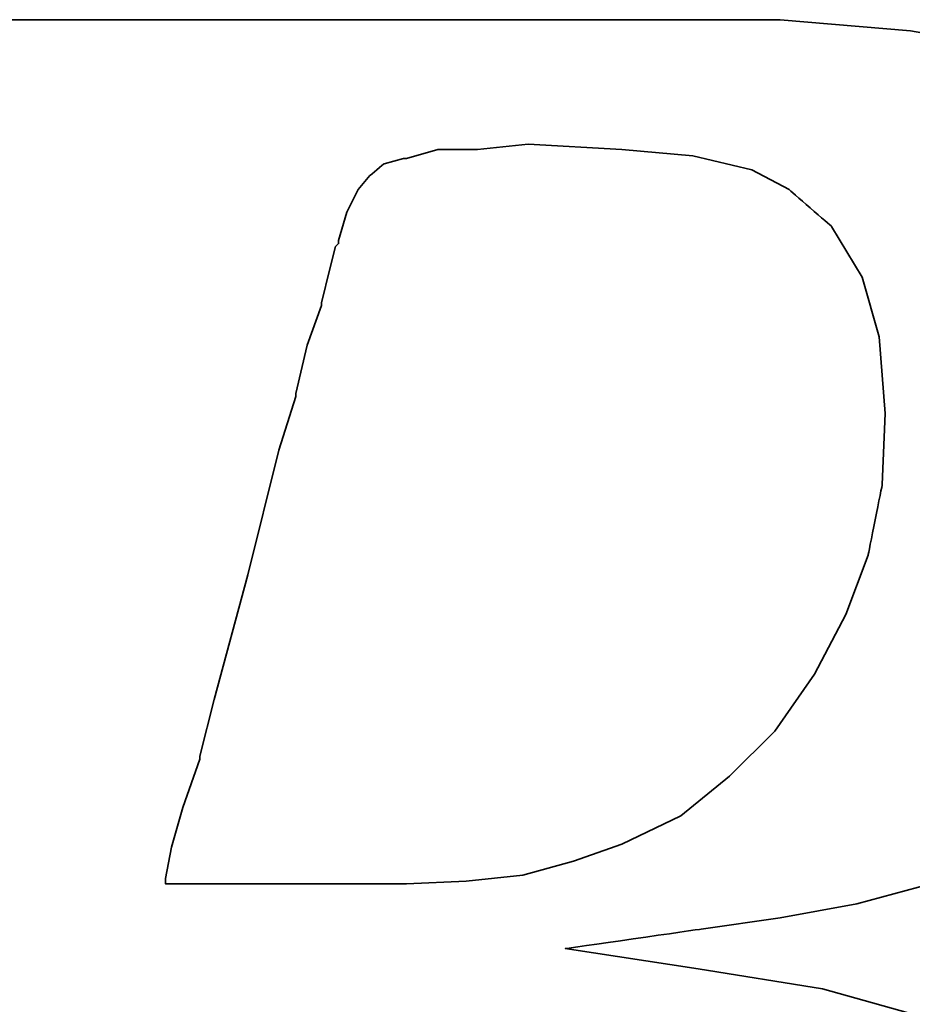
# Model space of a CAD drawing. Header units: millimetres. Extents: x 411 to 554, y 467 to 542.
# Tile 30 of 48: x 492.917 to 493.362, y 505.167 to 505.658. Entities that reach past the tile are written whole.
import ezdxf

# ---------------------------------------------------------------- set-up
doc = ezdxf.new("R2010")
doc.units = ezdxf.units.MM
doc.header["$LTSCALE"] = 0.1
doc.layers.add('DIM', color=4, linetype='CONTINUOUS')
doc.layers.add('layer 1', color=7, linetype='CONTINUOUS')

# ---------------------------------------------------------------- blocks, each defined once
blk = doc.blocks.new('TBI MOTION logo(完整正式版)')
at = {"layer": 'layer 1', "color": 22, "lineweight": 35}
for points, knots in [([(-64.65375, -6.86375), (-64.65375, -6.86375), (-64.84375, -7.29625), (-64.84375, -7.29625), (-64.84375, -7.29625), (-64.84375, -7.29625), (-64.86875, -7.34375), (-64.86875, -7.34375), (-64.86875, -7.34375), (-64.86875, -7.34375), (-64.86875, -7.36875), (-64.86875, -7.36875), (-64.86875, -7.36875), (-64.86875, -7.36875), (-65.15375, -7.65375), (-65.15375, -7.65375), (-65.15375, -7.65375), (-65.15375, -7.65375), (-65.17875, -7.65375), (-65.17875, -7.65375), (-65.17875, -7.65375), (-65.17875, -7.65375), (-65.20375, -7.67875), (-65.20375, -7.67875), (-65.20375, -7.67875), (-65.20375, -7.67875), (-65.58875, -7.87125), (-65.58875, -7.87125), (-65.58875, -7.87125), (-65.58875, -7.87125), (-65.63375, -7.87125), (-65.63375, -7.87125), (-65.63375, -7.87125), (-65.63375, -7.87125), (-65.65875, -7.89375), (-65.65875, -7.89375), (-65.65875, -7.89375), (-65.65875, -7.89375), (-66.09375, -7.94375), (-66.09375, -7.94375), (-66.09375, -7.94375), (-66.09375, -7.94375), (-66.11375, -7.94375), (-66.11375, -7.94375), (-66.11375, -7.94375), (-66.11375, -7.94375), (-66.16375, -7.94375), (-66.16375, -7.94375), (-66.16375, -7.94375), (-66.16375, -7.94375), (-66.30875, -7.94375), (-66.30875, -7.94375), (-66.30875, -7.94375), (-66.30875, -7.94375), (-66.69375, -7.94375), (-66.69375, -7.94375), (-66.69375, -7.94375), (-66.69375, -7.94375), (-67.07375, -7.94375), (-67.07375, -7.94375), (-67.07375, -7.94375), (-67.07375, -7.94375), (-67.12375, -7.94375), (-67.12375, -7.94375), (-67.12375, -7.94375), (-67.12375, -7.94375), (-67.12375, -7.96625), (-67.12375, -7.96625), (-67.12375, -7.96625), (-67.12375, -7.96625), (-67.14875, -7.99125), (-67.14875, -7.99125), (-67.14875, -7.99125), (-67.14875, -7.99125), (-67.24375, -8.34875), (-67.24375, -8.34875), (-67.24375, -8.34875), (-67.24375, -8.34875), (-67.31375, -8.68625), (-67.31375, -8.68625), (-67.31375, -8.68625), (-67.31375, -8.68625), (-67.26875, -8.68625), (-67.26875, -8.68625), (-67.26875, -8.68625), (-67.26875, -8.68625), (-67.07375, -8.68625), (-67.07375, -8.68625), (-67.07375, -8.68625), (-67.07375, -8.68625), (-66.54875, -8.68625), (-66.54875, -8.68625), (-66.54875, -8.68625), (-66.54875, -8.68625), (-65.82625, -8.68625), (-65.82625, -8.68625), (-65.82625, -8.68625), (-65.82625, -8.68625), (-65.01375, -8.68625), (-65.01375, -8.68625), (-65.01375, -8.68625), (-65.01375, -8.68625), (-64.05375, -8.68625), (-64.05375, -8.68625), (-64.05375, -8.68625), (-64.05375, -8.68625), (-62.08375, -8.68625), (-62.08375, -8.68625), (-62.08375, -8.68625), (-62.08375, -8.68625), (-60.06875, -8.68625), (-60.06875, -8.68625), (-60.06875, -8.68625), (-60.06875, -8.68625), (-59.10875, -8.68625), (-59.10875, -8.68625), (-59.10875, -8.68625), (-59.10875, -8.68625), (-58.29375, -8.68625), (-58.29375, -8.68625), (-58.29375, -8.68625), (-58.29375, -8.68625), (-57.57375, -8.68625), (-57.57375, -8.68625), (-57.57375, -8.68625), (-57.57375, -8.68625), (-57.04875, -8.68625), (-57.04875, -8.68625), (-57.04875, -8.68625), (-57.04875, -8.68625), (-56.85375, -8.68625), (-56.85375, -8.68625), (-56.85375, -8.68625), (-56.85375, -8.68625), (-56.70875, -8.68625), (-56.70875, -8.68625), (-56.70875, -8.68625), (-56.70875, -8.68625), (-56.61375, -8.68625), (-56.61375, -8.68625), (-56.61375, -8.68625), (-56.61375, -8.68625), (-56.56875, -8.68625), (-56.56875, -8.68625), (-56.56875, -8.68625), (-56.56875, -8.68625), (-55.65375, -8.63875), (-55.65375, -8.63875), (-55.65375, -8.63875), (-55.65375, -8.63875), (-54.76875, -8.51875), (-54.76875, -8.51875), (-54.76875, -8.51875), (-54.76875, -8.51875), (-53.90375, -8.30375), (-53.90375, -8.30375), (-53.90375, -8.30375), (-53.90375, -8.30375), (-53.08875, -8.03875), (-53.08875, -8.03875), (-53.08875, -8.03875), (-53.08875, -8.03875), (-52.34375, -7.65375), (-52.34375, -7.65375), (-52.34375, -7.65375), (-52.34375, -7.65375), (-51.69875, -7.29625), (-51.69875, -7.29625), (-51.69875, -7.29625), (-51.69875, -7.29625), (-51.21875, -6.91125), (-51.21875, -6.91125), (-51.21875, -6.91125), (-51.21875, -6.91125), (-50.83375, -6.50375), (-50.83375, -6.50375), (-50.83375, -6.50375), (-50.83375, -6.50375), (-50.44875, -5.94875), (-50.44875, -5.94875), (-50.44875, -5.94875), (-50.44875, -5.94875), (-50.13875, -5.30375), (-50.13875, -5.30375), (-50.13875, -5.30375), (-50.13875, -5.30375), (-49.99375, -4.65375), (-49.99375, -4.65375), (-49.99375, -4.65375), (-49.99375, -4.65375), (-49.92375, -3.98375), (-49.92375, -3.98375), (-49.92375, -3.98375), (-49.92375, -3.98375), (-49.99375, -3.19374), (-49.99375, -3.19374), (-49.99375, -3.19374), (-49.99375, -3.19374), (-50.23374, -2.44874), (-50.23374, -2.44874), (-50.23374, -2.44874), (-50.23374, -2.44874), (-50.59375, -1.87374), (-50.59375, -1.87374), (-50.59375, -1.87374), (-50.59375, -1.87374), (-51.09875, -1.31874), (-51.09875, -1.31874), (-51.09875, -1.31874), (-51.09875, -1.31874), (-51.74375, -0.81875), (-51.74375, -0.81875), (-51.74375, -0.81875), (-51.74375, -0.81875), (-52.53875, -0.48125), (-52.53875, -0.48125), (-52.53875, -0.48125), (-52.53875, -0.48125), (-53.47375, -0.21875), (-53.47375, -0.21875), (-53.47375, -0.21875), (-53.47375, -0.21875), (-54.52875, -0.04874), (-54.52875, -0.04874), (-54.52875, -0.04874), (-54.52875, -0.04874), (-55.65375, 0.12125), (-55.65375, 0.12125), (-55.65375, 0.12125), (-55.65375, 0.12125), (-54.50375, 0.28624), (-54.50375, 0.28624), (-54.50375, 0.28624), (-54.50375, 0.28624), (-53.83375, 0.38124), (-53.83375, 0.38124), (-53.83375, 0.38124), (-53.83375, 0.38124), (-53.18375, 0.50125), (-53.18375, 0.50125), (-53.18375, 0.50125), (-53.18375, 0.50125), (-52.55875, 0.66874), (-52.55875, 0.66874), (-52.55875, 0.66874), (-52.55875, 0.66874), (-52.03375, 0.86124), (-52.03375, 0.86124), (-52.03375, 0.86124), (-52.03375, 0.86124), (-51.50374, 1.03124), (-51.50374, 1.03124), (-51.50374, 1.03124), (-51.50374, 1.03124), (-51.09875, 1.27125), (-51.09875, 1.27125), (-51.09875, 1.27125), (-51.09875, 1.27125), (-50.71375, 1.48624), (-50.71375, 1.48624), (-50.71375, 1.48624), (-50.71375, 1.48624), (-50.37625, 1.77625), (-50.37625, 1.77625), (-50.37625, 1.77625), (-50.37625, 1.77625), (-49.82375, 2.37625), (-49.82375, 2.37625), (-49.82375, 2.37625), (-49.82375, 2.37625), (-49.41875, 2.99625), (-49.41875, 2.99625), (-49.41875, 2.99625), (-49.41875, 2.99625), (-49.22375, 3.76625), (-49.22375, 3.76625), (-49.22375, 3.76625), (-49.22375, 3.76625), (-49.15375, 4.50874), (-49.15375, 4.50874), (-49.15375, 4.50874), (-49.15375, 4.50874), (-49.20375, 5.25125), (-49.20375, 5.25125), (-49.20375, 5.25125), (-49.20375, 5.25125), (-49.41875, 5.92625), (-49.41875, 5.92625), (-49.41875, 5.92625), (-49.41875, 5.92625), (-49.77875, 6.47625), (-49.77875, 6.47625), (-49.77875, 6.47625), (-49.77875, 6.47625), (-50.33125, 7.02624), (-50.33125, 7.02624), (-50.33125, 7.02624), (-50.33125, 7.02624), (-51.00125, 7.43625), (-51.00125, 7.43625), (-51.00125, 7.43625), (-51.00125, 7.43625), (-51.79375, 7.72625), (-51.79375, 7.72625), (-51.79375, 7.72625), (-51.79375, 7.72625), (-52.72875, 7.89124), (-52.72875, 7.89124), (-52.72875, 7.89124), (-52.72875, 7.89124), (-53.83375, 7.98625), (-53.83375, 7.98625), (-53.83375, 7.98625), (-53.83375, 7.98625), (-53.92875, 7.98625), (-53.92875, 7.98625), (-53.92875, 7.98625), (-53.92875, 7.98625), (-54.26375, 7.98625), (-54.26375, 7.98625), (-54.26375, 7.98625), (-54.26375, 7.98625), (-54.74375, 7.98625), (-54.74375, 7.98625), (-54.74375, 7.98625), (-54.74375, 7.98625), (-55.36875, 7.98625), (-55.36875, 7.98625), (-55.36875, 7.98625), (-55.36875, 7.98625), (-56.13375, 7.98625), (-56.13375, 7.98625), (-56.13375, 7.98625), (-56.13375, 7.98625), (-56.94875, 7.98625), (-56.94875, 7.98625), (-56.94875, 7.98625), (-56.94875, 7.98625), (-58.77625, 7.98625), (-58.77625, 7.98625), (-58.77625, 7.98625), (-58.77625, 7.98625), (-60.59875, 7.98625), (-60.59875, 7.98625), (-60.59875, 7.98625), (-60.59875, 7.98625), (-61.41375, 7.98625), (-61.41375, 7.98625), (-61.41375, 7.98625), (-61.41375, 7.98625), (-62.17875, 7.98625), (-62.17875, 7.98625), (-62.17875, 7.98625), (-62.17875, 7.98625), (-62.80375, 7.98625), (-62.80375, 7.98625), (-62.80375, 7.98625), (-62.80375, 7.98625), (-63.30625, 7.98625), (-63.30625, 7.98625), (-63.30625, 7.98625), (-63.30625, 7.98625), (-63.57375, 7.98625), (-63.57375, 7.98625), (-63.57375, 7.98625), (-63.57375, 7.98625), (-63.57375, 7.96375), (-63.57375, 7.96375), (-63.57375, 7.96375), (-63.57375, 7.96375), (-63.59875, 7.94125), (-63.59875, 7.94125), (-63.59875, 7.94125), (-63.59875, 7.94125), (-63.69375, 7.55625), (-63.69375, 7.55625), (-63.69375, 7.55625), (-63.69375, 7.55625), (-63.76375, 7.24624), (-63.76375, 7.24624), (-63.76375, 7.24624), (-63.76375, 7.24624), (-63.23875, 7.24624), (-63.23875, 7.24624), (-63.23875, 7.24624), (-63.23875, 7.24624), (-62.75875, 7.24624), (-62.75875, 7.24624), (-62.75875, 7.24624), (-62.75875, 7.24624), (-62.61125, 7.24624), (-62.61125, 7.24624), (-62.61125, 7.24624), (-62.61125, 7.24624), (-62.56625, 7.24624), (-62.56625, 7.24624), (-62.56625, 7.24624), (-62.56625, 7.24624), (-62.22875, 7.24624), (-62.22875, 7.24624), (-62.22875, 7.24624), (-62.22875, 7.24624), (-62.20375, 7.24624), (-62.20375, 7.24624), (-62.20375, 7.24624), (-62.20375, 7.24624), (-62.17875, 7.21875), (-62.17875, 7.21875), (-62.17875, 7.21875), (-62.17875, 7.21875), (-61.96375, 7.17125), (-61.96375, 7.17125), (-61.96375, 7.17125), (-61.96375, 7.17125), (-61.72375, 7.12624), (-61.72375, 7.12624), (-61.72375, 7.12624), (-61.72375, 7.12624), (-61.70375, 7.12624), (-61.70375, 7.12624), (-61.70375, 7.12624), (-61.70375, 7.12624), (-61.55875, 7.07624), (-61.55875, 7.07624), (-61.55875, 7.07624), (-61.55875, 7.07624), (-61.50875, 7.07624), (-61.50875, 7.07624), (-61.50875, 7.07624), (-61.50875, 7.07624), (-61.48375, 7.02624), (-61.48375, 7.02624), (-61.48375, 7.02624), (-61.48375, 7.02624), (-61.31875, 6.83375), (-61.31875, 6.83375), (-61.31875, 6.83375), (-61.31875, 6.83375), (-61.29375, 6.81125), (-61.29375, 6.81125), (-61.29375, 6.81125), (-61.29375, 6.81125), (-61.29375, 6.78625), (-61.29375, 6.78625), (-61.29375, 6.78625), (-61.29375, 6.78625), (-61.19875, 6.50124), (-61.19875, 6.50124), (-61.19875, 6.50124), (-61.19875, 6.50124), (-61.17375, 6.45124), (-61.17375, 6.45124), (-61.17375, 6.45124), (-61.17375, 6.45124), (-61.19875, 6.40625), (-61.19875, 6.40625), (-61.19875, 6.40625), (-61.19875, 6.40625), (-61.26875, 5.99624), (-61.26875, 5.99624), (-61.26875, 5.99624), (-61.26875, 5.99624), (-61.26875, 5.85125), (-61.26875, 5.85125), (-61.26875, 5.85125), (-61.26875, 5.85125), (-61.26875, 5.82625), (-61.26875, 5.82625), (-61.26875, 5.82625), (-61.26875, 5.82625), (-61.29375, 5.80625), (-61.29375, 5.80625), (-61.29375, 5.80625), (-61.29375, 5.80625), (-61.34125, 5.66125), (-61.34125, 5.66125), (-61.34125, 5.66125), (-61.34125, 5.66125), (-61.41375, 5.44625), (-61.41375, 5.44625), (-61.41375, 5.44625), (-61.41375, 5.44625), (-61.48375, 5.15625), (-61.48375, 5.15625), (-61.48375, 5.15625), (-61.48375, 5.15625), (-61.58375, 4.82124), (-61.58375, 4.82124), (-61.58375, 4.82124), (-61.58375, 4.82124), (-61.79875, 4.00375), (-61.79875, 4.00375), (-61.79875, 4.00375), (-61.79875, 4.00375), (-62.05875, 2.99625), (-62.05875, 2.99625), (-62.05875, 2.99625), (-62.05875, 2.99625), (-62.34875, 1.91625), (-62.34875, 1.91625), (-62.34875, 1.91625), (-62.34875, 1.91625), (-62.97375, -0.41124), (-62.97375, -0.41124), (-62.97375, -0.41124), (-62.97375, -0.41124), (-63.59875, -2.75875), (-63.59875, -2.75875), (-63.59875, -2.75875), (-63.59875, -2.75875), (-63.88375, -3.86374), (-63.88375, -3.86374), (-63.88375, -3.86374), (-63.88375, -3.86374), (-64.14875, -4.82374), (-64.14875, -4.82374), (-64.14875, -4.82374), (-64.14875, -4.82374), (-64.36375, -5.64125), (-64.36375, -5.64125), (-64.36375, -5.64125), (-64.36375, -5.64125), (-64.43625, -5.97625), (-64.43625, -5.97625), (-64.43625, -5.97625), (-64.43625, -5.97625), (-64.50875, -6.28625), (-64.50875, -6.28625), (-64.50875, -6.28625), (-64.50875, -6.28625), (-64.50875, -6.30875), (-64.50875, -6.30875), (-64.50875, -6.30875), (-64.50875, -6.30875), (-64.57875, -6.50375), (-64.57875, -6.50375), (-64.57875, -6.50375), (-64.57875, -6.50375), (-64.62875, -6.69625), (-64.62875, -6.69625), (-64.62875, -6.69625), (-64.62875, -6.69625), (-64.62875, -6.76875), (-64.62875, -6.76875), (-64.62875, -6.76875), (-64.62875, -6.76875), (-64.62875, -6.81375), (-64.62875, -6.81375), (-64.62875, -6.81375), (-64.62875, -6.81375), (-64.62875, -6.83875), (-64.62875, -6.83875), (-64.62875, -6.83875), (-64.62875, -6.83875), (-64.65375, -6.86375), (-64.65375, -6.86375)], [0, 0, 0, 0, 0.0071942, 0.0071942, 0.0071942, 0.0071943, 0.0143885, 0.0143885, 0.0143885, 0.0143885, 0.0215827, 0.0215827, 0.0215827, 0.0215827, 0.028777, 0.028777, 0.028777, 0.028777, 0.0359712, 0.0359712, 0.0359712, 0.0359712, 0.0431655, 0.0431655, 0.0431655, 0.0431655, 0.0503597, 0.0503597, 0.0503597, 0.0503597, 0.057554, 0.057554, 0.057554, 0.057554, 0.0647482, 0.0647482, 0.0647482, 0.0647482, 0.0719424, 0.0719424, 0.0719424, 0.0719425, 0.0791367, 0.0791367, 0.0791367, 0.0791367, 0.0863309, 0.0863309, 0.0863309, 0.0863309, 0.0935252, 0.0935252, 0.0935252, 0.0935252, 0.1007194, 0.1007194, 0.1007194, 0.1007194, 0.1079137, 0.1079137, 0.1079137, 0.1079137, 0.1151079, 0.1151079, 0.1151079, 0.1151079, 0.1223022, 0.1223022, 0.1223022, 0.1223022, 0.1294964, 0.1294964, 0.1294964, 0.1294964, 0.1366906, 0.1366906, 0.1366906, 0.1366907, 0.1438849, 0.1438849, 0.1438849, 0.1438849, 0.1510791, 0.1510791, 0.1510791, 0.1510791, 0.1582734, 0.1582734, 0.1582734, 0.1582734, 0.1654676, 0.1654676, 0.1654676, 0.1654676, 0.1726619, 0.1726619, 0.1726619, 0.1726619, 0.1798561, 0.1798561, 0.1798561, 0.1798561, 0.1870504, 0.1870504, 0.1870504, 0.1870504, 0.1942446, 0.1942446, 0.1942446, 0.1942446, 0.2014388, 0.2014388, 0.2014388, 0.2014389, 0.2086331, 0.2086331, 0.2086331, 0.2086331, 0.2158273, 0.2158273, 0.2158273, 0.2158273, 0.2230216, 0.2230216, 0.2230216, 0.2230216, 0.2302158, 0.2302158, 0.2302158, 0.2302158, 0.2374101, 0.2374101, 0.2374101, 0.2374101, 0.2446043, 0.2446043, 0.2446043, 0.2446043, 0.2517986, 0.2517986, 0.2517986, 0.2517986, 0.2589928, 0.2589928, 0.2589928, 0.2589928, 0.2661871, 0.2661871, 0.2661871, 0.2661871, 0.2733813, 0.2733813, 0.2733813, 0.2733813, 0.2805755, 0.2805755, 0.2805755, 0.2805755, 0.2877698, 0.2877698, 0.2877698, 0.2877698, 0.294964, 0.294964, 0.294964, 0.294964, 0.3021583, 0.3021583, 0.3021583, 0.3021583, 0.3093525, 0.3093525, 0.3093525, 0.3093525, 0.3165468, 0.3165468, 0.3165468, 0.3165468, 0.323741, 0.323741, 0.323741, 0.323741, 0.3309353, 0.3309353, 0.3309353, 0.3309353, 0.3381295, 0.3381295, 0.3381295, 0.3381295, 0.3453237, 0.3453237, 0.3453237, 0.3453238, 0.352518, 0.352518, 0.352518, 0.352518, 0.3597122, 0.3597122, 0.3597122, 0.3597122, 0.3669065, 0.3669065, 0.3669065, 0.3669065, 0.3741007, 0.3741007, 0.3741007, 0.3741007, 0.381295, 0.381295, 0.381295, 0.381295, 0.3884892, 0.3884892, 0.3884892, 0.3884892, 0.3956835, 0.3956835, 0.3956835, 0.3956835, 0.4028777, 0.4028777, 0.4028777, 0.4028777, 0.4100719, 0.4100719, 0.4100719, 0.410072, 0.4172662, 0.4172662, 0.4172662, 0.4172662, 0.4244604, 0.4244604, 0.4244604, 0.4244604, 0.4316547, 0.4316547, 0.4316547, 0.4316547, 0.4388489, 0.4388489, 0.4388489, 0.4388489, 0.4460432, 0.4460432, 0.4460432, 0.4460432, 0.4532374, 0.4532374, 0.4532374, 0.4532374, 0.4604317, 0.4604317, 0.4604317, 0.4604317, 0.4676259, 0.4676259, 0.4676259, 0.4676259, 0.4748201, 0.4748201, 0.4748201, 0.4748202, 0.4820144, 0.4820144, 0.4820144, 0.4820144, 0.4892086, 0.4892086, 0.4892086, 0.4892086, 0.4964029, 0.4964029, 0.4964029, 0.4964029, 0.5035971, 0.5035971, 0.5035971, 0.5035971, 0.5107914, 0.5107914, 0.5107914, 0.5107914, 0.5179856, 0.5179856, 0.5179856, 0.5179856, 0.5251799, 0.5251799, 0.5251799, 0.5251799, 0.5323741, 0.5323741, 0.5323741, 0.5323741, 0.5395683, 0.5395683, 0.5395683, 0.5395684, 0.5467626, 0.5467626, 0.5467626, 0.5467626, 0.5539568, 0.5539568, 0.5539568, 0.5539568, 0.5611511, 0.5611511, 0.5611511, 0.5611511, 0.5683453, 0.5683453, 0.5683453, 0.5683453, 0.5755396, 0.5755396, 0.5755396, 0.5755396, 0.5827338, 0.5827338, 0.5827338, 0.5827338, 0.5899281, 0.5899281, 0.5899281, 0.5899281, 0.5971223, 0.5971223, 0.5971223, 0.5971223, 0.6043165, 0.6043165, 0.6043165, 0.6043166, 0.6115108, 0.6115108, 0.6115108, 0.6115108, 0.618705, 0.618705, 0.618705, 0.618705, 0.6258993, 0.6258993, 0.6258993, 0.6258993, 0.6330935, 0.6330935, 0.6330935, 0.6330935, 0.6402878, 0.6402878, 0.6402878, 0.6402878, 0.647482, 0.647482, 0.647482, 0.647482, 0.6546763, 0.6546763, 0.6546763, 0.6546763, 0.6618705, 0.6618705, 0.6618705, 0.6618705, 0.6690647, 0.6690647, 0.6690647, 0.6690648, 0.676259, 0.676259, 0.676259, 0.676259, 0.6834532, 0.6834532, 0.6834532, 0.6834532, 0.6906475, 0.6906475, 0.6906475, 0.6906475, 0.6978417, 0.6978417, 0.6978417, 0.6978417, 0.705036, 0.705036, 0.705036, 0.705036, 0.7122302, 0.7122302, 0.7122302, 0.7122302, 0.7194245, 0.7194245, 0.7194245, 0.7194245, 0.7266187, 0.7266187, 0.7266187, 0.7266187, 0.7338129, 0.7338129, 0.7338129, 0.733813, 0.7410072, 0.7410072, 0.7410072, 0.7410072, 0.7482014, 0.7482014, 0.7482014, 0.7482014, 0.7553957, 0.7553957, 0.7553957, 0.7553957, 0.7625899, 0.7625899, 0.7625899, 0.7625899, 0.7697842, 0.7697842, 0.7697842, 0.7697842, 0.7769784, 0.7769784, 0.7769784, 0.7769784, 0.7841727, 0.7841727, 0.7841727, 0.7841727, 0.7913669, 0.7913669, 0.7913669, 0.7913669, 0.7985612, 0.7985612, 0.7985612, 0.7985612, 0.8057554, 0.8057554, 0.8057554, 0.8057554, 0.8129496, 0.8129496, 0.8129496, 0.8129497, 0.8201439, 0.8201439, 0.8201439, 0.8201439, 0.8273381, 0.8273381, 0.8273381, 0.8273381, 0.8345324, 0.8345324, 0.8345324, 0.8345324, 0.8417266, 0.8417266, 0.8417266, 0.8417266, 0.8489209, 0.8489209, 0.8489209, 0.8489209, 0.8561151, 0.8561151, 0.8561151, 0.8561151, 0.8633094, 0.8633094, 0.8633094, 0.8633094, 0.8705036, 0.8705036, 0.8705036, 0.8705036, 0.8776978, 0.8776978, 0.8776978, 0.8776979, 0.8848921, 0.8848921, 0.8848921, 0.8848921, 0.8920863, 0.8920863, 0.8920863, 0.8920863, 0.8992806, 0.8992806, 0.8992806, 0.8992806, 0.9064748, 0.9064748, 0.9064748, 0.9064748, 0.9136691, 0.9136691, 0.9136691, 0.9136691, 0.9208633, 0.9208633, 0.9208633, 0.9208633, 0.9280576, 0.9280576, 0.9280576, 0.9280576, 0.9352518, 0.9352518, 0.9352518, 0.9352518, 0.942446, 0.942446, 0.942446, 0.9424461, 0.9496403, 0.9496403, 0.9496403, 0.9496403, 0.9568345, 0.9568345, 0.9568345, 0.9568345, 0.9640288, 0.9640288, 0.9640288, 0.9640288, 0.971223, 0.971223, 0.971223, 0.971223, 0.9784173, 0.9784173, 0.9784173, 0.9784173, 0.9856115, 0.9856115, 0.9856115, 0.9856115, 0.9928058, 0.9928058, 0.9928058, 0.9928058, 1, 1, 1, 1]), ([(-57.50375, 6.35625), (-57.50375, 6.35625), (-57.57375, 6.11625), (-57.57375, 6.11625), (-57.57375, 6.11625), (-57.57375, 6.11625), (-57.57375, 6.09125), (-57.57375, 6.09125), (-57.57375, 6.09125), (-57.57375, 6.09125), (-57.59875, 6.06625), (-57.59875, 6.06625), (-57.59875, 6.06625), (-57.59875, 6.06625), (-57.64875, 5.87625), (-57.64875, 5.87625), (-57.64875, 5.87625), (-57.64875, 5.87625), (-57.71875, 5.58875), (-57.71875, 5.58875), (-57.71875, 5.58875), (-57.71875, 5.58875), (-57.71875, 5.56625), (-57.71875, 5.56625), (-57.71875, 5.56625), (-57.71875, 5.56625), (-57.83875, 5.23125), (-57.83875, 5.23125), (-57.83875, 5.23125), (-57.83875, 5.23125), (-57.93625, 4.82124), (-57.93625, 4.82124), (-57.93625, 4.82124), (-57.93625, 4.82124), (-57.93625, 4.79624), (-57.93625, 4.79624), (-57.93625, 4.79624), (-57.93625, 4.79624), (-58.07875, 4.34125), (-58.07875, 4.34125), (-58.07875, 4.34125), (-58.07875, 4.34125), (-58.34375, 3.28625), (-58.34375, 3.28625), (-58.34375, 3.28625), (-58.34375, 3.28625), (-58.62875, 2.23124), (-58.62875, 2.23124), (-58.62875, 2.23124), (-58.62875, 2.23124), (-58.74875, 1.75125), (-58.74875, 1.75125), (-58.74875, 1.75125), (-58.74875, 1.75125), (-58.74875, 1.72625), (-58.74875, 1.72625), (-58.74875, 1.72625), (-58.74875, 1.72625), (-58.89375, 1.31625), (-58.89375, 1.31625), (-58.89375, 1.31625), (-58.89375, 1.31625), (-58.98875, 0.98124), (-58.98875, 0.98124), (-58.98875, 0.98124), (-58.98875, 0.98124), (-59.03875, 0.71625), (-59.03875, 0.71625), (-59.03875, 0.71625), (-59.03875, 0.71625), (-59.03875, 0.66874), (-59.03875, 0.66874), (-59.03875, 0.66874), (-59.03875, 0.66874), (-58.91875, 0.66874), (-58.91875, 0.66874), (-58.91875, 0.66874), (-58.91875, 0.66874), (-58.53375, 0.66874), (-58.53375, 0.66874), (-58.53375, 0.66874), (-58.53375, 0.66874), (-58.10375, 0.66874), (-58.10375, 0.66874), (-58.10375, 0.66874), (-58.10375, 0.66874), (-57.66875, 0.66874), (-57.66875, 0.66874), (-57.66875, 0.66874), (-57.66875, 0.66874), (-57.33375, 0.66874), (-57.33375, 0.66874), (-57.33375, 0.66874), (-57.33375, 0.66874), (-57.09375, 0.66874), (-57.09375, 0.66874), (-57.09375, 0.66874), (-57.09375, 0.66874), (-56.99875, 0.66874), (-56.99875, 0.66874), (-56.99875, 0.66874), (-56.99875, 0.66874), (-56.49375, 0.69374), (-56.49375, 0.69374), (-56.49375, 0.69374), (-56.49375, 0.69374), (-56.01375, 0.74374), (-56.01375, 0.74374), (-56.01375, 0.74374), (-56.01375, 0.74374), (-55.58375, 0.86124), (-55.58375, 0.86124), (-55.58375, 0.86124), (-55.58375, 0.86124), (-55.17375, 1.00624), (-55.17375, 1.00624), (-55.17375, 1.00624), (-55.17375, 1.00624), (-54.67375, 1.24625), (-54.67375, 1.24625), (-54.67375, 1.24625), (-54.67375, 1.24625), (-54.26375, 1.58124), (-54.26375, 1.58124), (-54.26375, 1.58124), (-54.26375, 1.58124), (-53.87875, 1.96374), (-53.87875, 1.96374), (-53.87875, 1.96374), (-53.87875, 1.96374), (-53.54375, 2.44625), (-53.54375, 2.44625), (-53.54375, 2.44625), (-53.54375, 2.44625), (-53.27875, 2.95125), (-53.27875, 2.95125), (-53.27875, 2.95125), (-53.27875, 2.95125), (-53.08875, 3.45124), (-53.08875, 3.45124), (-53.08875, 3.45124), (-53.08875, 3.45124), (-52.96875, 4.05124), (-52.96875, 4.05124), (-52.96875, 4.05124), (-52.96875, 4.05124), (-52.94375, 4.65125), (-52.94375, 4.65125), (-52.94375, 4.65125), (-52.94375, 4.65125), (-52.99375, 5.30125), (-52.99375, 5.30125), (-52.99375, 5.30125), (-52.99375, 5.30125), (-53.13875, 5.80625), (-53.13875, 5.80625), (-53.13875, 5.80625), (-53.13875, 5.80625), (-53.39875, 6.23625), (-53.39875, 6.23625), (-53.39875, 6.23625), (-53.39875, 6.23625), (-53.75875, 6.54875), (-53.75875, 6.54875), (-53.75875, 6.54875), (-53.75875, 6.54875), (-54.07375, 6.71625), (-54.07375, 6.71625), (-54.07375, 6.71625), (-54.07375, 6.71625), (-54.57375, 6.83375), (-54.57375, 6.83375), (-54.57375, 6.83375), (-54.57375, 6.83375), (-55.17375, 6.88625), (-55.17375, 6.88625), (-55.17375, 6.88625), (-55.17375, 6.88625), (-55.96875, 6.93125), (-55.96875, 6.93125), (-55.96875, 6.93125), (-55.96875, 6.93125), (-56.39875, 6.88625), (-56.39875, 6.88625), (-56.39875, 6.88625), (-56.39875, 6.88625), (-56.42125, 6.88625), (-56.42125, 6.88625), (-56.42125, 6.88625), (-56.42125, 6.88625), (-56.73375, 6.88625), (-56.73375, 6.88625), (-56.73375, 6.88625), (-56.73375, 6.88625), (-56.99875, 6.81125), (-56.99875, 6.81125), (-56.99875, 6.81125), (-56.99875, 6.81125), (-57.02375, 6.81125), (-57.02375, 6.81125), (-57.02375, 6.81125), (-57.02375, 6.81125), (-57.18875, 6.76625), (-57.18875, 6.76625), (-57.18875, 6.76625), (-57.18875, 6.76625), (-57.30875, 6.66625), (-57.30875, 6.66625), (-57.30875, 6.66625), (-57.30875, 6.66625), (-57.40875, 6.54875), (-57.40875, 6.54875), (-57.40875, 6.54875), (-57.40875, 6.54875), (-57.50375, 6.35625), (-57.50375, 6.35625)], [0, 0, 0, 0, 0.0185185, 0.0185185, 0.0185185, 0.0185185, 0.037037, 0.037037, 0.037037, 0.037037, 0.0555556, 0.0555556, 0.0555556, 0.0555556, 0.0740741, 0.0740741, 0.0740741, 0.0740741, 0.0925926, 0.0925926, 0.0925926, 0.0925926, 0.1111111, 0.1111111, 0.1111111, 0.1111111, 0.1296296, 0.1296296, 0.1296296, 0.1296296, 0.1481481, 0.1481481, 0.1481481, 0.1481482, 0.1666667, 0.1666667, 0.1666667, 0.1666667, 0.1851852, 0.1851852, 0.1851852, 0.1851852, 0.2037037, 0.2037037, 0.2037037, 0.2037037, 0.2222222, 0.2222222, 0.2222222, 0.2222222, 0.2407407, 0.2407407, 0.2407407, 0.2407408, 0.2592593, 0.2592593, 0.2592593, 0.2592593, 0.2777778, 0.2777778, 0.2777778, 0.2777778, 0.2962963, 0.2962963, 0.2962963, 0.2962963, 0.3148148, 0.3148148, 0.3148148, 0.3148148, 0.3333333, 0.3333333, 0.3333333, 0.3333333, 0.3518519, 0.3518519, 0.3518519, 0.3518519, 0.3703704, 0.3703704, 0.3703704, 0.3703704, 0.3888889, 0.3888889, 0.3888889, 0.3888889, 0.4074074, 0.4074074, 0.4074074, 0.4074074, 0.4259259, 0.4259259, 0.4259259, 0.4259259, 0.4444444, 0.4444444, 0.4444444, 0.4444445, 0.462963, 0.462963, 0.462963, 0.462963, 0.4814815, 0.4814815, 0.4814815, 0.4814815, 0.5, 0.5, 0.5, 0.5, 0.5185185, 0.5185185, 0.5185185, 0.5185185, 0.537037, 0.537037, 0.537037, 0.537037, 0.5555556, 0.5555556, 0.5555556, 0.5555556, 0.5740741, 0.5740741, 0.5740741, 0.5740741, 0.5925926, 0.5925926, 0.5925926, 0.5925926, 0.6111111, 0.6111111, 0.6111111, 0.6111111, 0.6296296, 0.6296296, 0.6296296, 0.6296296, 0.6481481, 0.6481481, 0.6481481, 0.6481482, 0.6666667, 0.6666667, 0.6666667, 0.6666667, 0.6851852, 0.6851852, 0.6851852, 0.6851852, 0.7037037, 0.7037037, 0.7037037, 0.7037037, 0.7222222, 0.7222222, 0.7222222, 0.7222222, 0.7407407, 0.7407407, 0.7407407, 0.7407408, 0.7592593, 0.7592593, 0.7592593, 0.7592593, 0.7777778, 0.7777778, 0.7777778, 0.7777778, 0.7962963, 0.7962963, 0.7962963, 0.7962963, 0.8148148, 0.8148148, 0.8148148, 0.8148148, 0.8333333, 0.8333333, 0.8333333, 0.8333333, 0.8518519, 0.8518519, 0.8518519, 0.8518519, 0.8703704, 0.8703704, 0.8703704, 0.8703704, 0.8888889, 0.8888889, 0.8888889, 0.8888889, 0.9074074, 0.9074074, 0.9074074, 0.9074074, 0.9259259, 0.9259259, 0.9259259, 0.9259259, 0.9444444, 0.9444444, 0.9444444, 0.9444445, 0.962963, 0.962963, 0.962963, 0.962963, 0.9814815, 0.9814815, 0.9814815, 0.9814815, 1, 1, 1, 1])]:
    blk.add_open_spline(points, degree=3, knots=knots, dxfattribs=at)

msp = doc.modelspace()

# ---------------------------------------------------------------- block references
at = {"layer": 'DIM', "color": 7, "xscale": 0.0588462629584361, "yscale": 0.0588462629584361, "zscale": 0.0588462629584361}
msp.add_blockref('TBI MOTION logo(完整正式版)', (496.46382, 505.18764), dxfattribs=at)

doc.saveas('drawing.dxf')
